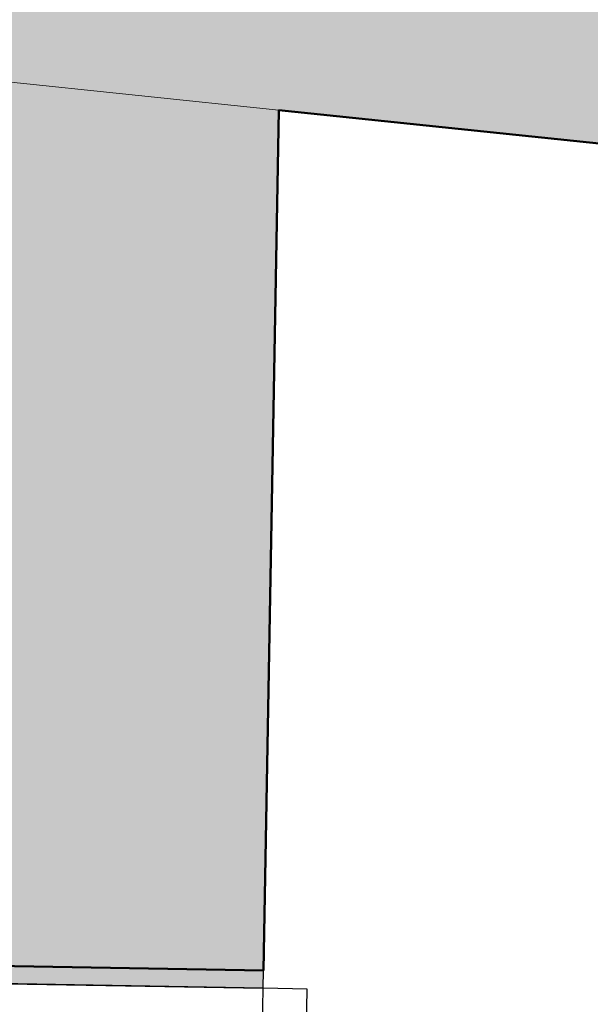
# Model space of a CAD drawing. Header units: millimetres. Extents: x -28017 to 3863, y -4271 to 20239.
# Tile 35 of 105: x -20121 to -19730, y 8982 to 9657. Entities that reach past the tile are written whole.
import ezdxf

# ---------------------------------------------------------------- set-up
doc = ezdxf.new("R2010")
doc.units = ezdxf.units.MM
doc.header["$MEASUREMENT"] = 0
for name, color, linetype in [('5._POHLED ZÁPADNÍ_2_2D prvky - obecné', 7, 'Continuous'), ('5._POHLED ZÁPADNÍ_2_Konstrukce - nosné', 7, 'Continuous'), ('5._POHLED ZÁPADNÍ_2_Nové_Konstrukce - nenosné', 7, 'Continuous'), ('5._POHLED ZÁPADNÍ_2_Nové_Otvory – Okna', 7, 'Continuous'), ('5._POHLED ZÁPADNÍ_2_Nové_Výplně – Řezové', 7, 'Continuous'), ('5._POHLED ZÁPADNÍ_2_Výplně – Řezové', 7, 'Continuous')]:
    doc.layers.add(name, color=color, linetype=linetype)

msp = doc.modelspace()

# ---------------------------------------------------------------- hatches: boundary and pattern name
at = {"layer": '5._POHLED ZÁPADNÍ_2_Nové_Výplně – Řezové', "linetype": 'Continuous', "lineweight": 0, "true_color": 0xf2b2b2}
msp.add_hatch(color=9, dxfattribs=at).paths.add_polyline_path([(-20329.01, 9012.07), (-20329.23, 8999.93), (-19954.29, 8993.33), (-19954.07, 9005.46)])
at = {"layer": '5._POHLED ZÁPADNÍ_2_Výplně – Řezové', "linetype": 'Continuous', "lineweight": 13}
for points in [[(-20318.07, 9633.59), (-19943.7, 9594.63), (-20311.44, 10009.93)], [(-19937.07, 9970.96), (-20311.44, 10009.93), (-19943.7, 9594.63)], [(-19937.07, 9970.96), (-19943.7, 9594.63), (-18261.9, 9419.58), (-18248.96, 9543.91), (-18223.07, 9792.56)], [(-20318.07, 9633.59), (-20329.01, 9012.07), (-19954.07, 9005.46), (-19943.7, 9594.63)]]:
    msp.add_hatch(color=254, dxfattribs=at).paths.add_polyline_path(points)

# ---------------------------------------------------------------- linework, layer by layer
at = {"layer": '5._POHLED ZÁPADNÍ_2_2D prvky - obecné', "color": 8, "linetype": 'Continuous', "lineweight": 13}
msp.add_line((-19943.7, 9594.63), (-20318.07, 9633.59), dxfattribs=at)
at = {"layer": '5._POHLED ZÁPADNÍ_2_Konstrukce - nosné', "color": 7, "linetype": 'Continuous', "lineweight": 50}
msp.add_line((-20179.04, 9009.43), (-19954.07, 9005.46), dxfattribs=at)
at = {"layer": '5._POHLED ZÁPADNÍ_2_Konstrukce - nosné', "color": 7, "linetype": 'Continuous', "lineweight": 50, "flags": 128}
for points in [[(-19954.07, 9005.46), (-19943.7, 9594.63)], [(-19943.7, 9594.63), (-18261.9, 9419.58)]]:
    msp.add_lwpolyline(points, dxfattribs=at)
at = {"layer": '5._POHLED ZÁPADNÍ_2_Nové_Konstrukce - nenosné', "color": 1, "linetype": 'Continuous', "lineweight": 25, "flags": 128}
for points in [[(-19954.29, 8993.33), (-19954.07, 9005.46)], [(-19954.29, 8993.33), (-20329.23, 8999.93)]]:
    msp.add_lwpolyline(points, dxfattribs=at)
at = {"layer": '5._POHLED ZÁPADNÍ_2_Nové_Otvory – Okna', "color": 1, "linetype": 'Continuous', "lineweight": 25}
for p, q in [((-20129.26, 8996.41), (-19954.29, 8993.33)), ((-19978.05, 7643.54), (-19954.29, 8993.33)), ((-19924.29, 8992.8), (-19954.29, 8993.33)), ((-19948.06, 7643.01), (-19924.29, 8992.8))]:
    msp.add_line(p, q, dxfattribs=at)

doc.saveas('drawing.dxf')
